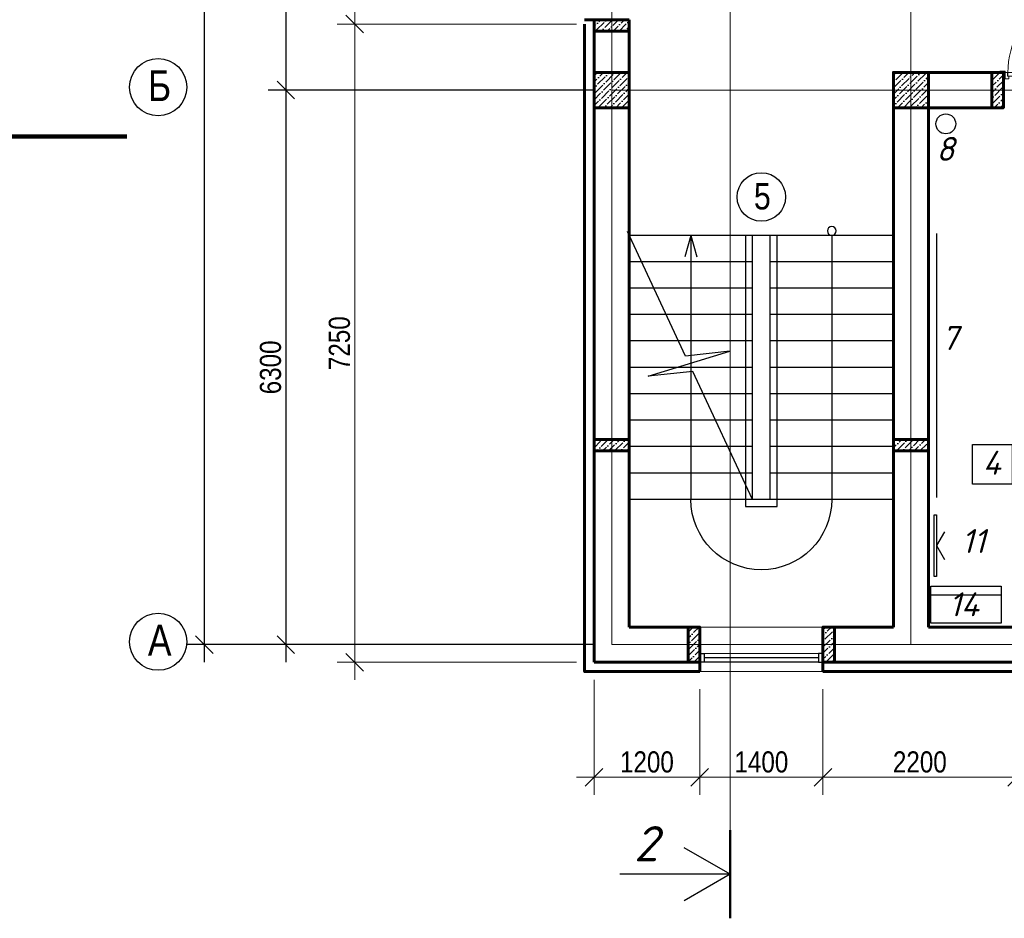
# Model space of a CAD drawing. Header units: millimetres. Extents: x -257011 to 237647566, y 2784933 to 6706507.
# Tile 131 of 256: x 9397534 to 9415922, y 5005825 to 5022610. Entities that reach past the tile are written whole.
import ezdxf

# ---------------------------------------------------------------- set-up
doc = ezdxf.new("R2010")
doc.units = ezdxf.units.MM
doc.header["$LTSCALE"] = 1000
doc.header["$PDMODE"] = 32
doc.header["$PDSIZE"] = 0.3
doc.linetypes.add('ACAD_ISO03W100', pattern=[30, 12, -18])
doc.linetypes.add('ACAD_ISO10W100', pattern=[18, 12, -3, 0, -3])
for name, color, linetype, lineweight in [('Doors', 86, 'Continuous', 13), ('expl', 234, 'Continuous', 13), ('PLAN', 7, 'Continuous', 40), ('Калонны', 20, 'Continuous', 25), ('Размеры', 251, 'Continuous', 18)]:
    doc.layers.add(name, color=color, linetype=linetype, lineweight=lineweight)
doc.layers.add('kcd_tx', color=7, linetype='Continuous')
doc.layers.add('ТХ', color=7, linetype='Continuous')
doc.styles.get("Standard").update_dxf_attribs({"font": 'ARIALN.TTF'})
doc.linetypes.add('FENCELINE1', pattern='A,6.35,-2.54,[133,ltypeshp.shx,S=2.54,R=0,X=-2.54,Y=0],-2.54,25.4', length=36.83)
doc.dimstyles.new('Санжар', dxfattribs={"dimtxt": 240, "dimasz": 200, "dimexe": 200, "dimexo": 200, "dimgap": 50, "dimtad": 1, "dimdec": 0, "dimtxsty": 'Standard', "dimblk": 'OBLIQUE', "dimcen": 2.5, "dimdle": 200, "dimclrd": 152, "dimclre": 152, "dimclrt": 152, "dimadec": 0, "dimazin": 0, "dimtfac": 1, "dimtdec": 0, "dimtmove": 0, "dimatfit": 3, "dimldrblk": 'OBLIQUE', "dimfxl": 0, "dimlwd": 0, "dimlwe": 0, "dimarcsym": 0})

# ---------------------------------------------------------------- blocks, each defined once
blk = doc.blocks.new('eshik yangi')
at = {"layer": 'Doors'}
blk.add_line((1405002, 1634259), (1404179, 1633784), dxfattribs=at)
for points in [[(1404002, 1634329), (1404022, 1634329), (1404022, 1634259), (1404002, 1634259)], [(1404062, 1634299), (1404062, 1634329), (1404022, 1634329), (1404022, 1634259), (1404047, 1634259), (1404047, 1634299)], [(1404052, 1634299), (1405002, 1634299), (1405002, 1634259), (1404052, 1634259)], [(1404992, 1634299), (1404992, 1634329), (1405032, 1634329), (1405032, 1634259), (1405007, 1634259), (1405007, 1634299)], [(1405052, 1634329), (1405032, 1634329), (1405032, 1634259), (1405052, 1634259)], [(1403962, 1634259), (1404022, 1634259), (1404022, 1634244), (1403962, 1634244)], [(1405032, 1634259), (1405092, 1634259), (1405092, 1634244), (1405032, 1634244)]]:
    blk.add_lwpolyline(points, close=True, dxfattribs=at)
blk.add_arc((1405002, 1634259), 950, 180, 210, dxfattribs=at)
blk = doc.blocks.new('_Oblique')
at = {"color": 0, "linetype": 'ByBlock', "lineweight": -2}
blk.add_line((-0.5, -0.5), (0.5, 0.5), dxfattribs=at)
blk = doc.blocks.new('*D1889')
at = {"layer": 'Defpoints', "color": 0, "lineweight": 50, "ltscale": 100, "transparency": 16777216}
for p in [(9739344, 5074072), (9740744, 5074072), (9739344, 5072766)]:
    blk.add_point(p, dxfattribs=at)
at = {"layer": 'kcd_tx', "color": 152, "lineweight": 0, "ltscale": 100, "transparency": 16777216}
for p, q in [((9739344, 5073872), (9739344, 5072566)), ((9740744, 5073872), (9740744, 5072566)), ((9740944, 5072766), (9739144, 5072766))]:
    blk.add_line(p, q, dxfattribs=at)
at = {"layer": 'kcd_tx', "color": 152, "lineweight": 0, "ltscale": 100, "transparency": 16777216, "xscale": 200, "yscale": 200, "zscale": 200, "rotation": 180}
blk.add_blockref('_Oblique', (9739344, 5072766), dxfattribs=at)
at = {"layer": 'kcd_tx', "color": 152, "lineweight": 0, "ltscale": 100, "transparency": 16777216, "xscale": 200, "yscale": 200, "zscale": 200}
blk.add_blockref('_Oblique', (9740744, 5072766), dxfattribs=at)
at = {"layer": 'kcd_tx', "color": 152, "ltscale": 100, "transparency": 16777216, "insert": (9740044, 5072938), "char_height": 240, "attachment_point": 5}
blk.add_mtext('1400', dxfattribs=at)
blk = doc.blocks.new('*D1988')
at = {"layer": 'Defpoints', "color": 0, "lineweight": 50, "ltscale": 100, "transparency": 16777216}
for p in [(9734544, 5074072), (9735744, 5073965), (9734544, 5072766)]:
    blk.add_point(p, dxfattribs=at)
at = {"layer": 'kcd_tx', "color": 152, "lineweight": 0, "ltscale": 100, "transparency": 16777216}
for p, q in [((9734544, 5073872), (9734544, 5072566)), ((9735744, 5073765), (9735744, 5072566)), ((9735944, 5072766), (9734344, 5072766))]:
    blk.add_line(p, q, dxfattribs=at)
at = {"layer": 'kcd_tx', "color": 152, "lineweight": 0, "ltscale": 100, "transparency": 16777216, "xscale": 200, "yscale": 200, "zscale": 200, "rotation": 180}
blk.add_blockref('_Oblique', (9734544, 5072766), dxfattribs=at)
at = {"layer": 'kcd_tx', "color": 152, "lineweight": 0, "ltscale": 100, "transparency": 16777216, "xscale": 200, "yscale": 200, "zscale": 200}
blk.add_blockref('_Oblique', (9735744, 5072766), dxfattribs=at)
at = {"layer": 'kcd_tx', "color": 152, "ltscale": 100, "transparency": 16777216, "insert": (9735144, 5072938), "char_height": 240, "attachment_point": 5}
blk.add_mtext('1200', dxfattribs=at)
blk = doc.blocks.new('*D1864')
at = {"layer": 'Defpoints', "color": 0, "lineweight": 50, "ltscale": 100, "transparency": 16777216}
for p in [(9735744, 5073965), (9737144, 5073965), (9737144, 5072766)]:
    blk.add_point(p, dxfattribs=at)
at = {"layer": 'kcd_tx', "color": 152, "lineweight": 0, "ltscale": 100, "transparency": 16777216}
for p, q in [((9735744, 5073765), (9735744, 5072566)), ((9737144, 5073765), (9737144, 5072566)), ((9735544, 5072766), (9737344, 5072766))]:
    blk.add_line(p, q, dxfattribs=at)
at = {"layer": 'kcd_tx', "color": 152, "lineweight": 0, "ltscale": 100, "transparency": 16777216, "xscale": 200, "yscale": 200, "zscale": 200, "rotation": 180}
blk.add_blockref('_Oblique', (9735744, 5072766), dxfattribs=at)
at = {"layer": 'kcd_tx', "color": 152, "lineweight": 0, "ltscale": 100, "transparency": 16777216, "xscale": 200, "yscale": 200, "zscale": 200}
blk.add_blockref('_Oblique', (9737144, 5072766), dxfattribs=at)
at = {"layer": 'kcd_tx', "color": 152, "ltscale": 100, "transparency": 16777216, "insert": (9736444, 5072938), "char_height": 240, "attachment_point": 5}
blk.add_mtext('1400', dxfattribs=at)
blk = doc.blocks.new('*D1865')
at = {"layer": 'Defpoints', "color": 0, "lineweight": 50, "ltscale": 100, "transparency": 16777216}
for p in [(9737144, 5073965), (9739344, 5073965), (9739344, 5072766)]:
    blk.add_point(p, dxfattribs=at)
at = {"layer": 'kcd_tx', "color": 152, "lineweight": 0, "ltscale": 100, "transparency": 16777216}
for p, q in [((9737144, 5073765), (9737144, 5072566)), ((9739344, 5073765), (9739344, 5072566)), ((9736944, 5072766), (9739544, 5072766))]:
    blk.add_line(p, q, dxfattribs=at)
at = {"layer": 'kcd_tx', "color": 152, "lineweight": 0, "ltscale": 100, "transparency": 16777216, "xscale": 200, "yscale": 200, "zscale": 200, "rotation": 180}
blk.add_blockref('_Oblique', (9737144, 5072766), dxfattribs=at)
at = {"layer": 'kcd_tx', "color": 152, "lineweight": 0, "ltscale": 100, "transparency": 16777216, "xscale": 200, "yscale": 200, "zscale": 200}
blk.add_blockref('_Oblique', (9739344, 5072766), dxfattribs=at)
at = {"layer": 'kcd_tx', "color": 152, "ltscale": 100, "transparency": 16777216, "insert": (9738244, 5072938), "char_height": 240, "attachment_point": 5}
blk.add_mtext('2200', dxfattribs=at)
blk = doc.blocks.new('drgrths')
at = {"ltscale": 100}
for p, q in [((1660439, 1202255), (1661100, 1203670)), ((1658079, 1203626), (1661079, 1203626)), ((1659479, 1200626), (1659479, 1203626)), ((1659679, 1200626), (1659679, 1203626)), ((1658079, 1203326), (1659479, 1203326)), ((1659679, 1203326), (1661079, 1203326)), ((1658079, 1203026), (1659479, 1203026)), ((1659679, 1203026), (1661079, 1203026)), ((1658079, 1202726), (1659479, 1202726)), ((1659679, 1202726), (1661079, 1202726)), ((1658079, 1202426), (1659479, 1202426)), ((1659679, 1202426), (1661079, 1202426)), ((1660865, 1202026), (1659935, 1202309)), ((1659935, 1202309), (1660439, 1202255)), ((1658079, 1202126), (1659479, 1202126)), ((1659679, 1202126), (1661079, 1202126)), ((1659679, 1200626), (1660358, 1202081)), ((1660358, 1202081), (1660865, 1202026)), ((1658079, 1201826), (1659479, 1201826)), ((1659679, 1201826), (1661079, 1201826)), ((1658079, 1201526), (1659479, 1201526)), ((1659679, 1201526), (1661079, 1201526)), ((1658079, 1201226), (1659479, 1201226)), ((1659679, 1201226), (1661079, 1201226)), ((1658079, 1200926), (1659479, 1200926)), ((1659679, 1200926), (1661079, 1200926)), ((1658079, 1200626), (1661079, 1200626))]:
    blk.add_line(p, q, dxfattribs=at)
at = {"color": 204, "linetype": 'FENCELINE1', "lineweight": 30, "ltscale": 20}
blk.add_lwpolyline([(1659759, 1203626), (1659759, 1200546), (1659399, 1200546), (1659399, 1203626)], dxfattribs=at)
at = {"layer": 'expl', "lineweight": 30}
for p, q in [((1658779, 1203626), (1658779, 1200626)), ((1660379, 1203626), (1660312, 1203383)), ((1660379, 1203626), (1660446, 1203383)), ((1660379, 1203626), (1660379, 1200626))]:
    blk.add_line(p, q, dxfattribs=at)
blk.add_circle((1658779, 1203676), 50, dxfattribs=at)
blk.add_arc((1659579, 1200626), 800, 180, 0, dxfattribs=at)
blk = doc.blocks.new('*D2000')
at = {"layer": 'Defpoints', "color": 0, "lineweight": 50, "ltscale": 100, "transparency": 16777216}
for p in [(9734744, 5083572), (9731042, 5080572), (9734744, 5080572)]:
    blk.add_point(p, dxfattribs=at)
at = {"layer": 'kcd_tx', "color": 152, "ltscale": 100, "transparency": 16777216}
for p, q in [((9731042, 5083772), (9731042, 5080372)), ((9734544, 5083572), (9730842, 5083572)), ((9734544, 5080572), (9730842, 5080572))]:
    blk.add_line(p, q, dxfattribs=at)
at = {"layer": 'kcd_tx', "color": 152, "ltscale": 100, "transparency": 16777216, "xscale": 200, "yscale": 200, "zscale": 200}
for p, rotation in [((9731042, 5083572), 90), ((9731042, 5080572), 270)]:
    blk.add_blockref('_Oblique', p, dxfattribs=dict(at, rotation=rotation))
at = {"layer": 'kcd_tx', "color": 152, "lineweight": 60, "ltscale": 100, "transparency": 16777216, "insert": (9730869, 5082072), "char_height": 240, "attachment_point": 5, "rotation": 90, "bg_fill": 3, "box_fill_scale": 1.1, "bg_fill_color": 256, "bg_fill_true_color": 13158600, "bg_fill_transparency": 0}
blk.add_mtext('3000', dxfattribs=at)
blk = doc.blocks.new('*D2001')
at = {"layer": 'Defpoints', "color": 0, "lineweight": 50, "ltscale": 100, "transparency": 16777216}
for p in [(9734744, 5080572), (9731042, 5074272), (9734744, 5074272)]:
    blk.add_point(p, dxfattribs=at)
at = {"layer": 'kcd_tx', "color": 152, "ltscale": 100, "transparency": 16777216}
for p, q in [((9731042, 5080772), (9731042, 5074072)), ((9734544, 5080572), (9730842, 5080572)), ((9734544, 5074272), (9730842, 5074272))]:
    blk.add_line(p, q, dxfattribs=at)
at = {"layer": 'kcd_tx', "color": 152, "ltscale": 100, "transparency": 16777216, "xscale": 200, "yscale": 200, "zscale": 200}
for p, rotation in [((9731042, 5080572), 90), ((9731042, 5074272), 270)]:
    blk.add_blockref('_Oblique', p, dxfattribs=dict(at, rotation=rotation))
at = {"layer": 'kcd_tx', "color": 152, "lineweight": 60, "ltscale": 100, "transparency": 16777216, "insert": (9730869, 5077422), "char_height": 240, "attachment_point": 5, "rotation": 90, "bg_fill": 3, "box_fill_scale": 1.1, "bg_fill_color": 256, "bg_fill_true_color": 13158600, "bg_fill_transparency": 0}
blk.add_mtext('6300', dxfattribs=at)
blk = doc.blocks.new('*D2002')
at = {"layer": 'Defpoints', "color": 0, "lineweight": 50, "ltscale": 100, "transparency": 16777216}
for p in [(9730117, 5089872), (9734744, 5089872), (9734744, 5074272)]:
    blk.add_point(p, dxfattribs=at)
at = {"layer": 'kcd_tx', "color": 152, "ltscale": 100, "transparency": 16777216}
for p, q in [((9730117, 5074072), (9730117, 5090072)), ((9734544, 5089872), (9729917, 5089872)), ((9734544, 5074272), (9729917, 5074272))]:
    blk.add_line(p, q, dxfattribs=at)
at = {"layer": 'kcd_tx', "color": 152, "ltscale": 100, "transparency": 16777216, "xscale": 200, "yscale": 200, "zscale": 200}
for p, rotation in [((9730117, 5089872), 90), ((9730117, 5074272), 270)]:
    blk.add_blockref('_Oblique', p, dxfattribs=dict(at, rotation=rotation))
at = {"layer": 'kcd_tx', "color": 152, "lineweight": 60, "ltscale": 100, "transparency": 16777216, "insert": (9729944, 5082072), "char_height": 240, "attachment_point": 5, "rotation": 90, "bg_fill": 3, "box_fill_scale": 1.1, "bg_fill_color": 256, "bg_fill_true_color": 13158600, "bg_fill_transparency": 0}
blk.add_mtext('15600', dxfattribs=at)
blk = doc.blocks.new('*D2003')
at = {"color": 152, "lineweight": 0, "ltscale": 100, "transparency": 16777216}
for p, q in [((9731825, 5073872), (9731825, 5081522)), ((9734344, 5081322), (9731625, 5081322)), ((9734344, 5074072), (9731625, 5074072))]:
    blk.add_line(p, q, dxfattribs=at)
at = {"layer": 'Defpoints', "color": 0, "lineweight": 50, "ltscale": 100, "transparency": 16777216}
for p in [(9731825, 5081322), (9734544, 5081322), (9734544, 5074072)]:
    blk.add_point(p, dxfattribs=at)
at = {"color": 152, "lineweight": 0, "ltscale": 100, "transparency": 16777216, "xscale": 200, "yscale": 200, "zscale": 200}
for p, rotation in [((9731825, 5081322), 90), ((9731825, 5074072), 270)]:
    blk.add_blockref('_Oblique', p, dxfattribs=dict(at, rotation=rotation))
at = {"color": 152, "ltscale": 100, "transparency": 16777216, "insert": (9731652, 5077697), "char_height": 240, "attachment_point": 5, "rotation": 90}
blk.add_mtext('7250', dxfattribs=at)
blk = doc.blocks.new('*D2004')
at = {"color": 152, "lineweight": 0, "ltscale": 100, "transparency": 16777216}
for p, q in [((9731825, 5081122), (9731825, 5083022)), ((9734344, 5082822), (9731625, 5082822)), ((9734344, 5081322), (9731625, 5081322))]:
    blk.add_line(p, q, dxfattribs=at)
at = {"layer": 'Defpoints', "color": 0, "lineweight": 50, "ltscale": 100, "transparency": 16777216}
for p in [(9731825, 5082822), (9734544, 5082822), (9734544, 5081322)]:
    blk.add_point(p, dxfattribs=at)
at = {"color": 152, "lineweight": 0, "ltscale": 100, "transparency": 16777216, "xscale": 200, "yscale": 200, "zscale": 200}
for p, rotation in [((9731825, 5082822), 90), ((9731825, 5081322), 270)]:
    blk.add_blockref('_Oblique', p, dxfattribs=dict(at, rotation=rotation))
at = {"color": 152, "ltscale": 100, "transparency": 16777216, "insert": (9731652, 5082072), "char_height": 240, "attachment_point": 5, "rotation": 90}
blk.add_mtext('1500', dxfattribs=at)
blk = doc.blocks.new('fjmhk')
at = {"lineweight": 100, "ltscale": 100, "elevation": 0}
blk.add_lwpolyline([(10048580.7, 5074002.8), (10038306.6, 5074002.8)], dxfattribs=at)
blk = doc.blocks.new('njmghn')
at = {"ltscale": 100}
h = blk.add_hatch(dxfattribs=at)
h.set_pattern_fill('ANSI36', color=256, scale=15, style=0)
h.set_pattern_definition([(45, (9747250, 3846840.33), (25.2569703, 92.6088912), [119.0625, -23.8125, 0, -23.8125])])
h.paths.add_polyline_path([(9734943.6, 5081242.3), (9734943.6, 5081372.3), (9734543.6, 5081372.3), (9734543.6, 5081242.3)])
h = blk.add_hatch(dxfattribs=at)
h.set_pattern_fill('ANSI36', color=256, scale=15, style=0)
h.set_pattern_definition([(45, (-7283218.965, 14263602.263), (25.25697034, 92.60889125), [119.0625, -23.8125, 0, -23.8125])])
h.paths.add_polyline_path([(9734943.6, 5080772.3), (9734543.6, 5080772.3), (9734543.6, 5080372.3), (9734943.6, 5080372.3)])
h = blk.add_hatch(dxfattribs=at)
h.set_pattern_fill('ANSI36', color=256, scale=15, style=0)
h.set_pattern_definition([(45, (-7286618.965, 14263602.263), (25.25697034, 92.60889125), [119.0625, -23.8125, 0, -23.8125])])
h.paths.add_polyline_path([(9738343.6, 5080772.3), (9737943.6, 5080772.3), (9737943.6, 5080372.3), (9738343.6, 5080372.3)])
h = blk.add_hatch(dxfattribs=at)
h.set_pattern_fill('ANSI36', color=256, scale=15, style=0)
h.set_pattern_definition([(45, (9879395.847, 4352708.26), (25.2569703, 92.6088912), [119.0625, -23.8125, 0, -23.8125])])
h.paths.add_polyline_path([(9739193.6, 5080772.3), (9739063.6, 5080772.3), (9739063.6, 5080372.3), (9739193.6, 5080372.3)])
h = blk.add_hatch(dxfattribs=at)
h.set_pattern_fill('ANSI36', color=256, scale=15, style=0)
h.set_pattern_definition([(45, (9770850, 3839185.33), (25.2569703, 92.6088912), [119.0625, -23.8125, 0, -23.8125])])
h.paths.add_polyline_path([(9734943.6, 5076602.3), (9734943.6, 5076472.3), (9734543.6, 5076472.3), (9734543.6, 5076602.3)])
h = blk.add_hatch(dxfattribs=at)
h.set_pattern_fill('ANSI36', color=256, scale=15, style=0)
h.set_pattern_definition([(45, (9767450, 3839185.33), (25.2569703, 92.6088912), [119.0625, -23.8125, 0, -23.8125])])
h.paths.add_polyline_path([(9738343.6, 5076602.3), (9738343.6, 5076472.3), (9737943.6, 5076472.3), (9737943.6, 5076602.3)])
h = blk.add_hatch(dxfattribs=at)
h.set_pattern_fill('ANSI36', color=256, scale=15, style=0)
h.set_pattern_definition([(45, (9888645.847, 4356917.793), (25.2569703, 92.6088912), [119.0625, -23.8125, 0, -23.8125])])
h.paths.add_polyline_path([(9735743.6, 5074072.3), (9735613.6, 5074072.3), (9735613.6, 5074472.3), (9735743.6, 5074472.3)])
h = blk.add_hatch(dxfattribs=at)
h.set_pattern_fill('ANSI36', color=256, scale=15, style=0)
h.set_pattern_definition([(45, (9890415.847, 4356917.793), (25.2569703, 92.6088912), [119.0625, -23.8125, 0, -23.8125])])
h.paths.add_polyline_path([(9737273.6, 5074072.3), (9737143.6, 5074072.3), (9737143.6, 5074472.3), (9737273.6, 5074472.3)])
at = {"color": 1, "linetype": 'ACAD_ISO10W100', "lineweight": 9, "ltscale": 100}
for p, q in [((9734743.6, 5090172.3), (9734743.6, 5074272.3)), ((9738143.6, 5089872.3), (9738143.6, 5074272.3)), ((9761743.6, 5080572.3), (9734743.6, 5080572.3)), ((9761743.6, 5074272.3), (9734743.6, 5074272.3))]:
    blk.add_line(p, q, dxfattribs=at)
at = {"lineweight": 60, "ltscale": 100}
for p, q in [((9734543.6, 5081242.3), (9734543.6, 5074072.3)), ((9734943.6, 5081242.3), (9734943.6, 5074472.3)), ((9739193.6, 5080772.3), (9737943.6, 5080772.3)), ((9739193.6, 5080372.3), (9739193.6, 5080772.3)), ((9737943.6, 5080372.3), (9737943.6, 5074472.3)), ((9739193.6, 5080372.3), (9738343.6, 5080372.3)), ((9738343.6, 5080372.3), (9738343.6, 5074472.3)), ((9734943.6, 5074472.3), (9735613.6, 5074472.3)), ((9735743.6, 5074472.3), (9735743.6, 5074072.3)), ((9737143.6, 5074472.3), (9737143.6, 5074072.3)), ((9737273.6, 5074472.3), (9737943.6, 5074472.3)), ((9738343.6, 5074472.3), (9739343.6, 5074472.3)), ((9734543.6, 5074072.3), (9735613.6, 5074072.3)), ((9737273.6, 5074072.3), (9739343.6, 5074072.3))]:
    blk.add_line(p, q, dxfattribs=at)
at = {"lineweight": 9, "ltscale": 100}
for p, q in [((9737143.6, 5074472.3), (9735743.6, 5074472.3)), ((9737143.6, 5073965.3), (9735743.6, 5073965.3))]:
    blk.add_line(p, q, dxfattribs=at)
at = {"color": 5, "lineweight": 0}
blk.add_line((9737093.6, 5074172.3), (9735793.6, 5074172.3), dxfattribs=at)
at = {"color": 5}
for p, q in [((9737093.6, 5074122.3), (9735793.6, 5074122.3)), ((9737093.6, 5074072.3), (9735793.6, 5074072.3))]:
    blk.add_line(p, q, dxfattribs=at)
at = {"lineweight": 50}
blk.add_line((9736088, 5072162.9), (9736088, 5071162.9), dxfattribs=at)
at = {"lineweight": 30}
for q in [(9735568.4, 5071962.9), (9734836.3, 5071662.9), (9735568.4, 5071362.9)]:
    blk.add_line((9736088, 5071662.9), q, dxfattribs=at)
at = {"color": 1, "linetype": 'ACAD_ISO03W100', "lineweight": 15, "ltscale": 15}
blk.add_lwpolyline([(9736088, 5090982.3), (9736088, 5072162.9)], dxfattribs=at)
at = {"color": 252, "lineweight": 60, "ltscale": 100}
for points in [[(9734543.6, 5081372.3), (9734436.6, 5081372.3)], [(9734436.6, 5081322.3), (9734436.6, 5073965.3), (9735743.6, 5073965.3)], [(9735743.6, 5074072.3), (9735743.6, 5073965.3)], [(9737143.6, 5074072.3), (9737143.6, 5073965.3)], [(9737143.6, 5073965.3), (9739343.6, 5073965.3)]]:
    blk.add_lwpolyline(points, dxfattribs=at)
at = {"color": 32, "lineweight": 30, "ltscale": 100}
for points in [[(9734443.6, 5081322.3), (9734443.6, 5073972.3), (9735743.6, 5073972.3)], [(9737143.6, 5073972.3), (9739343.6, 5073972.3)]]:
    blk.add_lwpolyline(points, dxfattribs=at)
at = {"color": 5}
for points in [[(9735743.6, 5074172.3), (9735793.6, 5074172.3), (9735793.6, 5074072.3), (9735743.6, 5074072.3)], [(9737143.6, 5074172.3), (9737093.6, 5074172.3), (9737093.6, 5074072.3), (9737143.6, 5074072.3)]]:
    blk.add_lwpolyline(points, close=True, dxfattribs=at)
at = {"layer": 'expl', "lineweight": 30}
blk.add_circle((9736443.6, 5079358.3), 275.1, dxfattribs=at)
at = {"layer": 'Размеры', "lineweight": 60, "ltscale": 5}
for points in [[(9734943.6, 5081372.3), (9734943.6, 5081242.3), (9734543.6, 5081242.3), (9734543.6, 5081372.3)], [(9734543.6, 5080372.3), (9734943.6, 5080372.3), (9734943.6, 5080772.3), (9734543.6, 5080772.3)], [(9737943.6, 5080372.3), (9738343.6, 5080372.3), (9738343.6, 5080772.3), (9737943.6, 5080772.3)], [(9739063.6, 5080772.3), (9739193.6, 5080772.3), (9739193.6, 5080372.3), (9739063.6, 5080372.3)], [(9734943.6, 5076472.3), (9734943.6, 5076602.3), (9734543.6, 5076602.3), (9734543.6, 5076472.3)], [(9738343.6, 5076472.3), (9738343.6, 5076602.3), (9737943.6, 5076602.3), (9737943.6, 5076472.3)], [(9735613.6, 5074072.3), (9735743.6, 5074072.3), (9735743.6, 5074472.3), (9735613.6, 5074472.3)], [(9737143.6, 5074072.3), (9737273.6, 5074072.3), (9737273.6, 5074472.3), (9737143.6, 5074472.3)]]:
    blk.add_lwpolyline(points, close=True, dxfattribs=at)
at = {"layer": 'Размеры', "ltscale": 5}
for points in [[(9734943.6, 5076602.3), (9734943.6, 5076472.3), (9734543.6, 5076472.3), (9734543.6, 5076602.3)], [(9738343.6, 5076602.3), (9738343.6, 5076472.3), (9737943.6, 5076472.3), (9737943.6, 5076602.3)]]:
    blk.add_lwpolyline(points, close=True, dxfattribs=at)
at = {"layer": 'ТХ', "ltscale": 5}
blk.add_line((9738437.8, 5075943.3), (9738437.8, 5078943.3), dxfattribs=at)
for points in [[(9739293.6, 5076095.2), (9738843.6, 5076095.2), (9738843.6, 5076545.2), (9739293.6, 5076545.2)], [(9738433.3, 5075047.4), (9738408.3, 5075047.4), (9738408.3, 5075747.4), (9738433.3, 5075747.4)], [(9738369.2, 5074515.2), (9738369.2, 5074935.2), (9739169.2, 5074935.2), (9739169.2, 5074515.2)], [(9738369.2, 5074835.2), (9738369.2, 5074935.2), (9739169.2, 5074935.2), (9739169.2, 5074835.2)]]:
    blk.add_lwpolyline(points, close=True, dxfattribs=at)
blk.add_lwpolyline([(9738523.8, 5075554.2), (9738433.3, 5075397.4), (9738523.8, 5075240.6)], dxfattribs=at)
at = {"layer": 'ТХ', "ltscale": 3}
blk.add_circle((9738539.3, 5080188.6), 112.8, dxfattribs=at)
at = {"color": 2, "lineweight": 70, "xscale": -1, "rotation": 180}
blk.add_blockref('eshik yangi', (8335191.8, 6715030.8), dxfattribs=at)
at = {"color": 159, "true_color": 0x22346e, "xscale": -1}
blk.add_blockref('drgrths', (11396022.5, 3875296.1), dxfattribs=at)
at = {"lineweight": 9, "insert": (9736550.5, 5079516.4), "char_height": 300, "width": 349.19, "attachment_point": 3}
blk.add_mtext('5', dxfattribs=at)
at = {"layer": 'PLAN', "lineweight": 30, "insert": (9735270.5, 5072210.7), "char_height": 400, "width": 338.657, "attachment_point": 3}
blk.add_mtext('{\\fISOCPEUR|b1|i1|c204|p34;2}', dxfattribs=at)
at = {"layer": 'Калонны', "char_height": 271.656, "attachment_point": 3}
for s, insert in [('{\\fArial|b0|i0|c204|p34;\\C150; \\fISOCPEUR|b0|i1|c204|p34;\\C1;8}', (9738636.3, 5080040.4)), ('{\\fArial|b0|i0|c204|p34;\\C150; \\fISOCPEUR|b0|i1|c204|p34;\\C1;7}', (9738679.1, 5077891.9)), ('{\\fArial|b0|i0|c204|p34;\\C150; \\fISOCPEUR|b0|i1|c204|p34;\\C1;4}', (9739163.2, 5076474.7)), ('{\\fArial|b0|i0|c204|p34;\\C150; \\fISOCPEUR|b0|i1|c0|p34;\\C1;11}', (9738989.3, 5075585.4)), ('{\\fArial|b0|i0|c204|p34;\\C150; \\fISOCPEUR|b0|i1|c204|p34;\\C1;14}', (9738914.4, 5074865.9))]:
    blk.add_mtext(s, dxfattribs=dict(at, insert=insert))
at = {"layer": 'kcd_tx', "ltscale": 100}
for base, p1, p2, picture, middle in [((9734543.6, 5072765.8), (9735743.6, 5073965.3), (9734543.6, 5074072.3), '*D1988', (9735143.6, 5072938.4)), ((9739343.6, 5072765.8), (9740743.6, 5074072.3), (9739343.6, 5074072.3), '*D1889', (9740043.6, 5072938.4))]:
    dim = blk.add_linear_dim(base=base, p1=p1, p2=p2, angle=180, dimstyle='Санжар', override={"dimtmove": 1}, dxfattribs=at)
    dim.commit()
    dim.dimension.update_dxf_attribs({"geometry": picture, "text_midpoint": middle})
at = {"layer": 'kcd_tx', "color": 159, "ltscale": 100, "true_color": 0x22346e}
for base, p1, p2, picture, middle in [((9737143.6, 5072765.8), (9735743.6, 5073965.3), (9737143.6, 5073965.3), '*D1864', (9736443.6, 5072938.4)), ((9739343.6, 5072765.8), (9737143.6, 5073965.3), (9739343.6, 5073965.3), '*D1865', (9738243.6, 5072938.4))]:
    dim = blk.add_linear_dim(base=base, p1=p1, p2=p2, angle=180, dimstyle='Санжар', override={"dimtmove": 1}, dxfattribs=at)
    dim.commit()
    dim.dimension.update_dxf_attribs({"geometry": picture, "text_midpoint": middle})
at = {"layer": 'kcd_tx', "lineweight": 60, "ltscale": 100}
dim = blk.add_linear_dim(base=(9731041.7, 5080572.3), p1=(9734743.6, 5083572.3), p2=(9734743.6, 5080572.3), angle=90, dimstyle='Санжар', override={"dimtmove": 1, "dimfxl": 1.25, "dimtfill": 1, "dimlwd": 65535, "dimlwe": 65535, "dimarcsym": 1}, dxfattribs=at)
dim.commit()
dim.dimension.update_dxf_attribs({"geometry": '*D2000', "text_midpoint": (9730869.2, 5082072.3)})
dim = blk.add_linear_dim(base=(9731041.7, 5074272.3), p1=(9734743.6, 5080572.3), p2=(9734743.6, 5074272.3), angle=90, dimstyle='Санжар', override={"dimtmove": 1, "dimfxl": 1.25, "dimtfill": 1, "dimlwd": 65535, "dimlwe": 65535, "dimarcsym": 1}, dxfattribs=at)
dim.commit()
dim.dimension.update_dxf_attribs({"geometry": '*D2001', "text_midpoint": (9730869.2, 5077422.3)})
dim = blk.add_linear_dim(base=(9730116.5, 5089872.3), p1=(9734743.6, 5074272.3), p2=(9734743.6, 5089872.3), angle=90, dimstyle='Санжар', override={"dimfxl": 1.25, "dimtfill": 1, "dimlwd": 65535, "dimlwe": 65535, "dimarcsym": 1}, dxfattribs=at)
dim.commit()
dim.dimension.update_dxf_attribs({"geometry": '*D2002', "text_midpoint": (9729944, 5082072.3)})
at = {"layer": 'PLAN', "color": 158, "lineweight": 30}
for centre in [(9729591.7, 5080605.3), (9729591.7, 5074305.3)]:
    blk.add_circle(centre, 324.9, dxfattribs=at)
at = {"layer": 'PLAN', "lineweight": 30, "char_height": 350, "width": 338.657, "attachment_point": 1}
for s, insert in [('Б', (9729475.9, 5080798.1)), ('A', (9729475.9, 5074498.1))]:
    blk.add_mtext(s, dxfattribs=dict(at, insert=insert))
at = {"ltscale": 100}
for base, p1, p2, override, picture, middle in [((9731824.5, 5082822.3), (9734543.6, 5081322.3), (9734543.6, 5082822.3), {"dimtmove": 1, "dimfxl": 1.25, "dimarcsym": 2}, '*D2004', (9731652, 5082072.3)), ((9731824.5, 5081322.3), (9734543.6, 5074072.3), (9734543.6, 5081322.3), {"dimfxl": 1.25, "dimarcsym": 2}, '*D2003', (9731652, 5077697.3))]:
    dim = blk.add_linear_dim(base=base, p1=p1, p2=p2, angle=90, dimstyle='Санжар', override=override, dxfattribs=at)
    dim.commit()
    dim.dimension.update_dxf_attribs({"geometry": picture, "text_midpoint": middle})

msp = doc.modelspace()

# ---------------------------------------------------------------- block references
at = {"lineweight": 50, "xscale": 1.644058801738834, "yscale": 1.644058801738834, "zscale": 1.644058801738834}
msp.add_blockref('njmghn', (-6595901.467, -3331464.788), dxfattribs=at)

# ---------------------------------------------------------------- next in the draw order: block references
at = {"lineweight": 50, "xscale": 2.808936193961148, "yscale": 2.808936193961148, "zscale": 2.808936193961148}
msp.add_blockref('fjmhk', (-18826286.307, -9232122.376, 0), dxfattribs=at)

doc.saveas('drawing.dxf')
